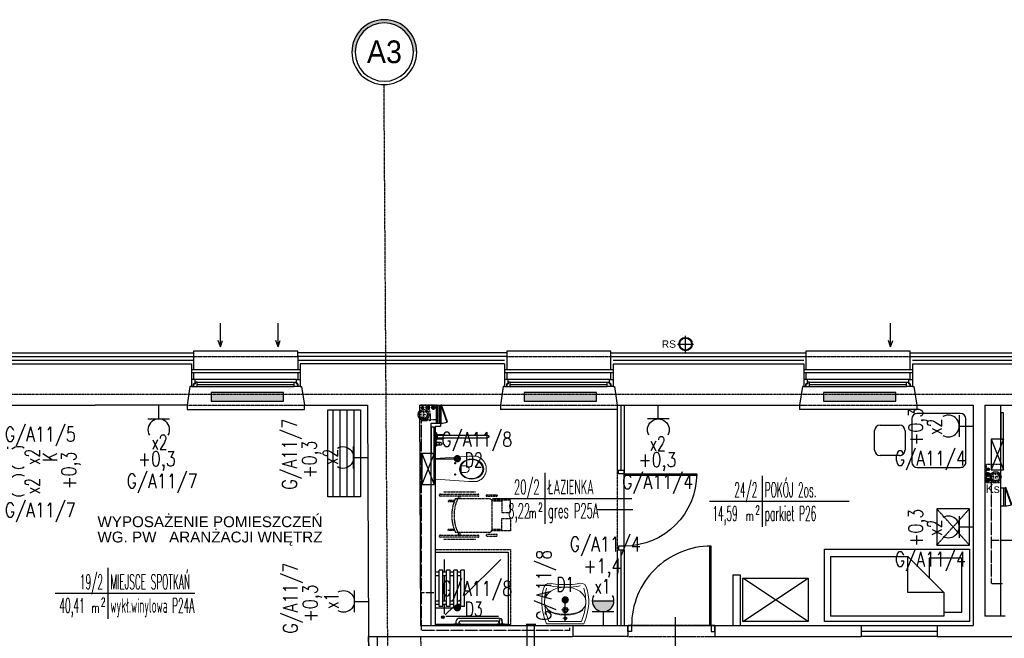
# Model space of a CAD drawing. Header units: inches. Extents: x -145354 to -97635, y 38777 to 78670.
# Tile 150 of 231: x -142160 to -140799, y 61339 to 62194. Entities that reach past the tile are written whole.
import ezdxf
from ezdxf.enums import TextEntityAlignment as Align

# ---------------------------------------------------------------- set-up
doc = ezdxf.new("R2010")
doc.units = ezdxf.units.IN
doc.header["$MEASUREMENT"] = 0
for name, pattern in [('00-inst$0$DASHDOT', [1, 0.5, -0.25, 0, -0.25]), ('CENTER', [2, 1.25, -0.25, 0.25, -0.25]), ('DASHDOT', [1, 0.5, -0.25, 0, -0.25]), ('DASHED', [0.75, 0.5, -0.25]), ('DASHED2', [0.375, 0.25, -0.125])]:
    doc.linetypes.add(name, pattern=pattern)
doc.layers.get('0').update_dxf_attribs({"color": 101})
for name, color, linetype in [('Drz---drzwi', 5, 'Continuous'), ('E-OPIS_POM', 6, 'Continuous'), ('E35', 6, 'Continuous'), ('E50', 3, 'Continuous'), ('Fas-balustrada-widok', 64, 'Continuous'), ('Ins-kan', 54, 'Continuous'), ('Ins-kan-opis', 54, 'Continuous'), ('Ins-went', 141, 'Continuous'), ('Ins-went-opis', 141, 'Continuous'), ('Ins-wod', 152, 'Continuous'), ('Ins-wod-opis', 155, 'Continuous'), ('Mw-wc-rury', 160, 'DASHDOT'), ('Okn---okna', 5, 'Continuous'), ('Os-osie glowne', 8, 'CENTER'), ('Os-osie-opis', 8, 'Continuous'), ('piony_K_nr', 240, 'Continuous'), ('Sc-cegla pelna', 32, 'Continuous'), ('Sc-gazobeton', 45, 'Continuous'), ('Sc-gk', 120, 'Continuous'), ('Sc-gk-hatch', 8, 'Continuous'), ('Sc-izolacja term-obrys', 132, 'Continuous'), ('Sc-izolacja term-styropian', 151, 'STYROPIAN-KA'), ('Sc-nad', 5, 'DASHED2'), ('Sc-nadproza kon', 5, 'DASHED2'), ('stelaż_wc', 64, 'Continuous'), ('W-idok', 9, 'Continuous'), ('W-otwor-strop', 126, 'Continuous'), ('Wyp-grzejniki', 56, 'Continuous'), ('Wyp-meble', 155, 'Continuous'), ('Wyp-sanitar', 131, 'Continuous'), ('Wyp-szafy', 9, 'Continuous')]:
    doc.layers.add(name, color=color, linetype=linetype)
doc.styles.add('dwg_opis duży', font='ARIAL.TTF', dxfattribs={"width": 0.9})
doc.styles.add('KA wymiar', font='romans.shx', dxfattribs={"width": 0.6})
doc.styles.add('ROMANS', font='romans', dxfattribs={"width": 0.85})
doc.styles.add('TYTUL2', font='ARIAL.TTF')
doc.linetypes.add('BATTING', pattern='A,0.0001,-0.1,[134,ltypeshp.shx,S=0.1,R=0,X=-0.1,Y=0],-0.2,[134,ltypeshp.shx,S=0.1,R=180,X=0.1,Y=0],-0.1', length=0.4001)
doc.linetypes.add('STYROPIAN-KA', pattern='A,0.0001,-0.1,[135,ltypeshp.shx,S=0.1,R=0,X=-0.1,Y=0],0,[135,ltypeshp.shx,S=0.1,R=180,X=0.1,Y=0],-0.1', length=0.2001)

# ---------------------------------------------------------------- blocks, each defined once
blk = doc.blocks.new('pow')
for p, q in [((0, 0.523), (0, -0.523)), ((-1.075, 0), (1.78, 0))]:
    blk.add_line(p, q)
at = {"style": 'KA wymiar', "width": 0.6}
for s, height, p in [('2', 0.18, (-0.139, -0.27)), ('m', 0.21, (-0.333, -0.401))]:
    blk.add_text(s, height=height, dxfattribs=at).set_placement(p)
at = {"style": 'KA wymiar'}
for tag, width, p in [('01', 0.7, (-0.131, 0.084)), ('000.00', 0.6, (-0.364, -0.401))]:
    blk.add_attdef(tag, text='', height=0.3, dxfattribs=dict(at, width=width)).set_placement(p, align=Align.RIGHT)
blk.add_attdef('POMIESZCZENIE', (0.071, 0.084), '', height=0.3, dxfattribs=at)
at = {"style": 'KA wymiar', "width": 0.8}
blk.add_attdef('POSADZKA', (0.071, -0.401), '', height=0.3, dxfattribs=at)
blk = doc.blocks.new('g2')
at = {"layer": 'E35'}
blk.add_line((15, 19.3), (-15, 19.3), dxfattribs=at)
blk.add_arc((0, 34.3), 15, 150, 30, dxfattribs=at)
at = {"layer": 'E50'}
blk.add_line((0, 19.3), (0, 0), dxfattribs=at)
blk = doc.blocks.new('G1')
at = {"layer": 'E35'}
blk.add_hatch(color=256, dxfattribs=at).paths.add_polyline_path([(10, 22.85), (-10, 22.85, 1)])
for p, q in [((-10, 22.85), (10, 22.85)), ((10, 12.85), (-10, 12.85))]:
    blk.add_line(p, q, dxfattribs=at)
blk.add_arc((0, 22.85), 10, 150, 30, dxfattribs=at)
at = {"layer": 'E50'}
blk.add_line((0, 12.85), (0, 0), dxfattribs=at)
blk = doc.blocks.new('loz033')
blk.add_lwpolyline([(0, 200), (100, 200), (100, 0), (0, 0)], close=True)
for points in [[(87, 164.8), (87, 189.4), (12.4, 189.4), (12.4, 144.4), (39.4, 144.4)], [(9.8, 114.8), (59.8, 164.8)], [(59.8, 164.8), (59.8, 114.8), (9.8, 114.8)], [(59.8, 164.8), (92.6, 164.8), (92.6, 8.3)], [(9.8, 8.3), (9.8, 114.8)], [(9.8, 8.3), (92.6, 8.3)]]:
    blk.add_lwpolyline(points)
blk = doc.blocks.new('_0630_stolik_wyposazenie')
for p, q in [((-74.7, 29.9), (-74.7, -29.9)), ((-7.5, 37.3), (-67.2, 37.3)), ((0, -29.9), (0, 29.9)), ((-118.5, 21), (-91.5, 21)), ((-126, -13.5), (-126, 13.5)), ((-84, 13.5), (-84, -13.5)), ((-91.5, -21), (-118.5, -21)), ((-67.2, -37.3), (-7.5, -37.3))]:
    blk.add_line(p, q)
for centre, start, end in [((-67.2, 29.9), 90, 180), ((-7.5, 29.9), 0, 90), ((-118.5, 13.5), 90, 180), ((-91.5, 13.5), 0, 90), ((-118.5, -13.5), 180, 270), ((-91.5, -13.5), 270, 0), ((-67.2, -29.9), 180, 270), ((-7.5, -29.9), 270, 0)]:
    blk.add_arc(centre, 7.47, start, end)
blk = doc.blocks.new('_szafka_nocna')
blk.add_lwpolyline([(-25, 0), (25, 0), (25, -45), (-25, -45)], close=True)
at = {"linetype": 'DASHED2'}
for points in [[(25, 0), (-25, -45)], [(-25, 0), (25, -45)]]:
    blk.add_lwpolyline(points, dxfattribs=at)
blk = doc.blocks.new('regal 45x120')
at = {"layer": 'Wyp-meble'}
for p, q in [((120, 38.1), (0, 38.1)), ((120, 28.575), (0, 28.575)), ((120, 19.05), (0, 19.05)), ((120, 9.525), (0, 9.525))]:
    blk.add_line(p, q, dxfattribs=at)
blk.add_lwpolyline([(0, 45), (120, 45), (120, 0), (0, 0)], close=True, dxfattribs=at)
blk = doc.blocks.new('_0630_DRZWI_100')
at = {"ltscale": 25}
for p, q in [((-4, -5), (-4, 0)), ((-4, 0), (-4, -5)), ((4, 0), (-4, 0)), ((4, -5), (4, 0)), ((4, -5), (4, 0)), ((-4, -105), (-4, -5)), ((-4, -5), (4, -5)), ((-15.7, -55), (32.9, -55)), ((-4, -105), (4, -105)), ((-4, -110), (-4, -105)), ((4, -105), (4, -110)), ((4, -105), (4, -110)), ((4, -110), (-4, -110))]:
    blk.add_line(p, q, dxfattribs=at)
at = {"ltscale": 7}
for p, q in [((-4, -5), (-104, -5)), ((-4, -6.8), (-104, -6.8))]:
    blk.add_line(p, q, dxfattribs=at)
blk.add_arc((-4, -5), 100, 180, 270)
blk = doc.blocks.new('_0630_BRODZIK_NIEPELNOSPRAWNI')
for p, q in [((27.5, -5), (27.5, 0)), ((32.5, -5), (32.5, 0)), ((25, -25), (13.3, -13.3)), ((27.5, -11.6), (14.6, -11.6)), ((25, -10), (25, -5)), ((25, -5), (75, -5)), ((25, -10), (75, -10)), ((27.5, -15), (27.5, -10)), ((32.5, -15), (32.5, -10)), ((67.5, -11.6), (32.5, -11.6)), ((67.5, -5), (67.5, 0)), ((67.5, -15), (67.5, -10)), ((72.5, -5), (72.5, 0)), ((72.5, -15), (72.5, -10)), ((90, -11.6), (72.5, -11.6)), ((75, -10), (75, -5)), ((1, -25), (0, -25)), ((1, -25), (1, -35)), ((11.2, -86.7), (11.2, -14.3)), ((25, -20), (25, -15)), ((25, -15), (75, -15)), ((25, -20), (75, -20)), ((25, -30), (25, -25)), ((25, -25), (75, -25)), ((27.5, -25), (27.5, -20)), ((32.5, -25), (32.5, -20)), ((67.5, -25), (67.5, -20)), ((72.5, -25), (72.5, -20)), ((75, -20), (75, -15)), ((75, -30), (75, -25)), ((1, -35), (0, -35)), ((3.8, -28.1), (1, -28.1)), ((1.5, -31.9), (1, -31.9)), ((5, -35.4), (5, -84.6)), ((8.8, -33.1), (8.8, -86.9)), ((25, -30), (75, -30)), ((25, -40), (25, -35)), ((25, -35), (75, -35)), ((25, -40), (75, -40)), ((27.5, -35), (27.5, -30)), ((32.5, -35), (32.5, -30)), ((32.5, -35), (32.5, -30)), ((32.5, -32.5), (32.5, -32.5)), ((35, -35), (32.5, -32.5)), ((90, -90), (40, -40)), ((67.5, -35), (67.5, -30)), ((72.5, -35), (72.5, -30)), ((75, -40), (75, -35)), ((1, -85), (0, -85)), ((1, -85), (1, -95)), ((1, -88.1), (6.9, -88.1)), ((1.5, -88.1), (1, -88.1)), ((1, -91.9), (6.9, -91.9)), ((3.8, -91.9), (1, -91.9))]:
    blk.add_line(p, q)
blk.add_lwpolyline([(0, 0), (100, 0), (100, -100), (0, -100)], close=True)
at = {"linetype": 'DASHED', "ltscale": 0.5}
blk.add_lwpolyline([(103.5, 0), (103.5, -103.5), (0, -103.5)], dxfattribs=at)
for points in [[(100, 0), (103.5, 0)], [(1, -95), (0, -95)], [(0, -100), (0, -103.5)]]:
    blk.add_lwpolyline(points)
at = {"const_width": 0.35}
blk.add_lwpolyline([(6.9, -88.1, 1), (6.9, -91.9, 1)], format="xyb", close=True, dxfattribs=at)
for radius in [1.9, 0.901]:
    blk.add_circle((10, -10), radius)
for centre, radius, start, end in [((1.5, -35.4), 3.5, 0, 90), ((3.8, -33.1), 5, 0, 90), ((1.5, -84.6), 3.5, 270, 0), ((3.8, -86.9), 5, 270, 0)]:
    blk.add_arc(centre, radius, start, end)
blk = doc.blocks.new('_0630_WC_NIEPEŁNOSPRAWNY')
at = {"lineweight": 0}
for p, q in [((-14.3, 0), (-17.5, -45.7)), ((-14.3, 0), (14.3, 0)), ((14.3, 0), (17.2, -45.7)), ((-8, -27), (-9.4, -27)), ((-8, -27), (-8, -25.5)), ((-8, -27), (-6.5, -27)), ((-8, -27), (-8, -28.4)), ((7.5, -27), (6.1, -27)), ((7.5, -27), (7.5, -25.5)), ((7.5, -27), (9, -27)), ((7.5, -27), (7.5, -28.4)), ((-4.4, -36.5), (-4.4, -41.8)), ((-3.5, -35.2), (4, -35.2)), ((4.9, -36.5), (4.9, -41.8)), ((-17.5, -45.7), (-17.8, -50.1)), ((-17.8, -50.1), (-17.8, -54.7)), ((17.2, -45.7), (17.5, -50.1)), ((17.5, -50.1), (17.5, -54.7)), ((-17.8, -54.7), (-17.5, -56.1)), ((-17.5, -56.1), (-17.1, -57.5)), ((-17.1, -57.5), (-16.6, -58.9)), ((-16.6, -58.9), (-16, -60.3)), ((-16, -60.3), (-15.2, -61.6)), ((-15.2, -61.6), (-14.4, -62.8)), ((-14.4, -62.8), (-13.4, -64)), ((-13.4, -64), (-11.8, -65.6)), ((-11.8, -65.6), (-10, -66.9)), ((-10, -66.9), (-8.7, -67.7)), ((-8.7, -67.7), (-6.5, -68.8)), ((8.7, -67.7), (6.5, -68.8)), ((10, -66.9), (8.7, -67.7)), ((11.8, -65.6), (10, -66.9)), ((13.4, -64), (11.8, -65.6)), ((14.4, -62.8), (13.4, -64)), ((15.2, -61.6), (14.4, -62.8)), ((16, -60.3), (15.2, -61.6)), ((16.6, -58.9), (16, -60.3)), ((17.1, -57.5), (16.6, -58.9)), ((17.5, -56.1), (17.1, -57.5)), ((17.5, -54.7), (17.5, -56.1)), ((-6.5, -68.8), (-5.1, -69.2)), ((-5.1, -69.2), (-3, -69.7)), ((-3, -69.7), (-1.5, -69.9)), ((-1.5, -69.9), (0, -70)), ((1.5, -69.9), (0, -70)), ((3, -69.7), (1.5, -69.9)), ((5.1, -69.2), (3, -69.7)), ((6.5, -68.8), (5.1, -69.2))]:
    blk.add_line(p, q, dxfattribs=at)
for centre, radius, start, end in [((-3.2, -36.4), 1.2, 102.2339, 185.8899), ((3.7, -36.4), 1.2, 354.1101, 77.7661), ((0.3, -41.5), 4.7, 182.8022, 357.1978)]:
    blk.add_arc(centre, radius, start, end, dxfattribs=at)
for centre in [(-8, -27), (7.5, -27)]:
    blk.add_ellipse(centre, major_axis=(0.599, 0.599), ratio=1, start_param=5.497787, end_param=11.780972, dxfattribs=at)
for centre, major_axis, ratio in [((0.1, -49.8), (0, -16.8), 0.823529), ((0.1, -49.5), (0, -15.5), 0.845174)]:
    blk.add_ellipse(centre, major_axis=major_axis, ratio=ratio, dxfattribs=at)
blk = doc.blocks.new('_0630_UMYWALKA_NIEPEŁNOSPRAWNY')
at = {"lineweight": 0}
for points in [[(0, -54), (4.6, -54), (9.4, -54.3), (13.6, -54.7), (16.5, -55.3), (20.4, -56), (24, -55.6), (26.9, -54), (28.9, -51.1), (30.7, -45.5), (31.9, -39.7), (32.5, -33.6), (32.4, -27.4), (31.7, -20.9), (30.3, -14.2), (28.4, -7.2), (25.8, 0), (0, 0), (-25.8, 0), (-28.4, -7.2), (-30.3, -14.2), (-31.7, -20.9), (-32.4, -27.4), (-32.5, -33.6), (-31.9, -39.7), (-30.7, -45.5), (-28.9, -51.1), (-26.9, -54), (-24, -55.6), (-20.4, -56), (-16.5, -55.3), (-13.6, -54.7), (-9.4, -54.3), (-4.6, -54), (0, -54)], [(0, -5.7), (0.7, -5.9), (1.2, -6.2), (1.6, -6.8), (1.8, -7.5), (1.6, -8.2), (1.2, -8.7), (0.7, -9.1), (0, -9.2), (-0.7, -9.1), (-1.2, -8.7), (-1.6, -8.2), (-1.8, -7.5), (-1.6, -6.8), (-1.2, -6.2), (-0.7, -5.9), (0, -5.7)], [(0, -15.3), (1.5, -15.6), (2.7, -16.4), (3.5, -17.6), (3.8, -19), (3.5, -20.5), (2.7, -21.7), (1.5, -22.5), (0, -22.8), (-1.5, -22.5), (-2.7, -21.7), (-3.5, -20.5), (-3.8, -19), (-3.5, -17.6), (-2.7, -16.4), (-1.5, -15.6), (0, -15.3)], [(0, -16.7), (0.9, -16.9), (1.6, -17.4), (2.1, -18.1), (2.3, -19), (2.1, -19.9), (1.6, -20.6), (0.9, -21.1), (0, -21.3), (-0.9, -21.1), (-1.6, -20.6), (-2.1, -19.9), (-2.3, -19), (-2.1, -18.1), (-1.6, -17.4), (-0.9, -16.9), (0, -16.7)]]:
    blk.add_lwpolyline(points, close=True, dxfattribs=at)
for points in [[(25.7, -49.3), (28.1, -39), (28.5, -27.7), (26.6, -15.6), (22.5, -2.8), (0, -2.8), (-22.5, -2.8), (-26.6, -15.6), (-28.5, -27.7), (-28.1, -39), (-25.7, -49.3)], [(-28.4, -30.1), (-27.9, -25.8), (-26.2, -22.2), (-23.5, -19.3), (-20, -16.9), (-15.8, -15.2), (-10.9, -14), (-5.6, -13.3), (0.1, -13), (5.7, -13.3), (11.1, -14), (15.9, -15.2), (20.1, -16.9), (23.6, -19.3), (26.3, -22.2), (28, -25.8), (28.6, -30.1)], [(-24.3, -18.7), (-19.8, -15.7), (-14, -13.6), (-7.3, -12.4), (0.1, -12), (7.4, -12.4), (14.1, -13.6), (19.9, -15.7), (24.4, -18.7)], [(-3.3, -7.5), (3.3, -7.5)], [(0, -10.7), (0, -4.2)], [(5.3, -19), (-5.3, -19)], [(0, -24.3), (0, -13.8)], [(-28.4, -30.1), (-27.9, -34.4), (-26.2, -38.3), (-23.5, -41.8), (-20, -44.8), (-15.8, -47.2), (-11, -49), (-5.7, -50.2), (0, -50.6), (5.7, -50.2), (11, -49), (15.8, -47.2), (20.1, -44.8), (23.6, -41.8), (26.3, -38.3), (28, -34.4), (28.6, -30.1)], [(20.6, -52.5), (15.9, -51.6), (10.9, -51.1), (5.5, -50.7), (0, -50.5), (-5.5, -50.7), (-10.8, -51.1), (-15.9, -51.6), (-20.6, -52.5)]]:
    blk.add_lwpolyline(points, dxfattribs=at)
at = {"lineweight": 0, "const_width": 0.282}
for points in [[(-0.1, -20.4), (-0.1, -20.4)], [(-0.1, -21.4), (-0.1, -21.4)]]:
    blk.add_lwpolyline(points, dxfattribs=at)
blk = doc.blocks.new('_DRZWI120')
at = {"ltscale": 25}
for p, q in [((48442.6, 20177.7), (48442.6, 20182.7)), ((48442.6, 20177.7), (48442.6, 20182.7)), ((48442.6, 20182.7), (48450.6, 20182.7)), ((48450.6, 20177.7), (48442.6, 20177.7)), ((48450.6, 20182.7), (48450.6, 20177.7)), ((48450.6, 20177.7), (48450.6, 20067.7)), ((48462.3, 20117.7), (48413.7, 20117.7)), ((48442.6, 20067.7), (48442.6, 20062.7)), ((48442.6, 20067.7), (48442.6, 20062.7)), ((48450.6, 20067.7), (48442.6, 20067.7)), ((48450.6, 20067.7), (48450.6, 20062.7)), ((48450.6, 20062.7), (48450.6, 20067.7)), ((48442.6, 20062.7), (48450.6, 20062.7))]:
    blk.add_line(p, q, dxfattribs=at)
at = {"ltscale": 7}
for p, q in [((48450.6, 20069.5), (48560.5, 20069.5)), ((48450.6, 20067.7), (48560.6, 20067.7))]:
    blk.add_line(p, q, dxfattribs=at)
at = {"ltscale": 25}
blk.add_arc((48450.6, 20067.7), 110, 360, 90, dxfattribs=at)
blk = doc.blocks.new('_hkdfjhkgjhgkj')
at = {"linetype": 'DASHED2'}
for p, q in [((-45.4, 92.5), (-45.4, 47.8)), ((-33.3, 77.1), (-33.3, 86.1)), ((-33.3, 86.1), (-31.7, 86.1)), ((-31.7, 86.1), (-31.7, 77.7)), ((6.6, 86.1), (6.6, 77.7)), ((8.2, 86.1), (6.6, 86.1)), ((8.2, 77.1), (8.2, 86.1)), ((20.3, 92.5), (20.3, 47.8)), ((-35.9, 72), (-39.6, 72)), ((-35.9, 69.8), (-39.6, 69.8)), ((-35.9, 29.3), (-35.9, 76)), ((10.7, 76), (10.7, 29.3)), ((14, 72), (10.7, 72)), ((14, 69.8), (10.7, 69.8)), ((-33.7, 12), (-33.7, 25.8)), ((-32.1, 12), (-32.1, 25.8)), ((6.8, 25.4), (-32, 25.4)), ((7, 12), (7, 25.8)), ((8.5, 12), (8.5, 25.8))]:
    blk.add_line(p, q, dxfattribs=at)
for points in [[(-40.7, 43.4), (-41.5, 43.4, -0.414214), (-42.7, 44.5), (-42.7, 96.7, -0.414214), (-41.5, 97.8), (-40.7, 97.8, -0.414214), (-39.6, 96.7), (-39.6, 44.5, -0.414214)], [(16, 43.4), (15.2, 43.4, -0.414214), (14, 44.5), (14, 96.7, -0.414214), (15.2, 97.8), (16, 97.8, -0.414214), (17.1, 96.7), (17.1, 44.5, -0.414214)], [(-40.3, 18.3), (-39.6, 18.3, 0.414214), (-38.8, 19), (-38.8, 32.6, 0.414214), (-39.6, 33.4), (-40.3, 33.4, 0.414214), (-41.1, 32.6), (-41.1, 19, 0.414214)], [(15.2, 18.3), (14.5, 18.3, -0.414214), (13.7, 19), (13.7, 32.6, -0.414214), (14.5, 33.4), (15.2, 33.4, -0.414214), (16, 32.6), (16, 19, -0.414214)]]:
    blk.add_lwpolyline(points, format="xyb", close=True, dxfattribs=at)
for points in [[(-33.7, 0), (-33.7, 12), (-16.6, 12), (-16.6, 0)], [(8.5, 0), (8.5, 12), (-8.5, 12), (-8.5, 0)]]:
    blk.add_lwpolyline(points, close=True, dxfattribs=at)
for centre, radius, start, end in [((-12.6, 25), 56, 65.4425, 114.5575), ((-12.6, 21.8), 56, 65.4425, 114.5575), ((-32, 29.3), 3.89, 180, 270), ((6.8, 29.3), 3.89, 270, 0)]:
    blk.add_arc(centre, radius, start, end, dxfattribs=at)
blk = doc.blocks.new('rura_spustowa')
at = {"layer": 'Ins-wod', "linetype": 'Continuous'}
for p, q in [((-11.2, 0), (11.2, 0)), ((0, -11.2), (0, 11.2))]:
    blk.add_line(p, q, dxfattribs=at)
at = {"layer": 'Ins-wod', "linetype": 'Continuous', "ltscale": 25}
for radius in [9.25, 8.25]:
    blk.add_circle((0, 0), radius, dxfattribs=at)
blk = doc.blocks.new('ramiak_okna')
at = {"layer": 'Okn---okna'}
for p, q in [((145, 10), (5, 10)), ((8, 6), (142, 6)), ((8, 3), (142, 3)), ((8, 0), (142, 0))]:
    blk.add_line(p, q, dxfattribs=at)
for points in [[(5, 10), (0, 10), (0, 0), (3, 0), (3, 4), (5, 4)], [(8, 6), (5, 6), (5, 4), (3, 4), (3, 0), (5, 0), (8, 0)], [(142, 6), (145, 6), (145, 4), (147, 4), (147, 0), (145, 0), (142, 0)], [(145, 10), (150, 10), (150, 0), (147, 0), (147, 4), (145, 4)]]:
    blk.add_lwpolyline(points, close=True, dxfattribs=at)
blk = doc.blocks.new('_gslkflhklgj')
at = {"linetype": '00-inst$0$DASHDOT', "ltscale": 5}
for p, q in [((7.5, 0), (-7.5, 0)), ((0, -7.5), (0, 7.5))]:
    blk.add_line(p, q, dxfattribs=at)
for radius in [7.5, 5.5]:
    blk.add_circle((0, 0), radius)
blk = doc.blocks.new('_0630_BARIERKA_NIEPEŁNOSPRAWNY')
for p, q in [((0, 13.3), (0, 6.7)), ((1, 13.3), (0, 13.3)), ((1, 6.7), (0, 6.7)), ((0, -5), (0, 5)), ((1, 6.7), (1, 13.3)), ((1, 8.1), (1, 11.9)), ((6.9, 11.9), (1, 11.9)), ((6.9, 8.1), (1, 8.1)), ((1, -5), (1, 5)), ((1, 2.9), (11, 2.9)), ((1, 1.9), (71.6, 1.9)), ((1, 0.6), (1, -0.4)), ((2.7, 1.9), (2.7, -1.9)), ((11, 1.9), (11, 2.9)), ((1, -1.9), (71.6, -1.9)), ((1, -1.9), (11, -1.9)), ((1, -2.9), (11, -2.9)), ((11, -1.9), (11, -2.9))]:
    blk.add_line(p, q)
for points in [[(1, 5), (0, 5)], [(1, -5), (0, -5)]]:
    blk.add_lwpolyline(points)
for centre, start, end in [((6.9, 10), 90, 270), ((6.9, 10), 90, 270), ((6.9, 10), 270, 90), ((71.6, 0), 270, 90)]:
    blk.add_arc(centre, 1.9, start, end)
blk = doc.blocks.new('0630_STRZAŁKA')
at = {"ltscale": 0.5}
for points in [[(0, 0), (-3, -8.6)], [(0, 0), (0, -32.4)], [(0, 0), (3, -8.6)]]:
    blk.add_lwpolyline(points, dxfattribs=at)
blk = doc.blocks.new('grzejnik_100')
at = {"layer": 'Wyp-grzejniki'}
h = blk.add_hatch(dxfattribs=at)
h.set_pattern_fill('DOTS', color=256, scale=0.5, style=0)
h.set_pattern_definition([(0, (-77492.90915, 37823.9399), (0.396875, 0.79375), [0, -0.79375])])
h.paths.add_polyline_path([(0, -100), (12, -100), (12, 0), (0, 0)])
blk.add_lwpolyline([(12, 0), (0, 0), (0, -100), (12, -100)], close=True, dxfattribs=at)
blk = doc.blocks.new('_opis_osi_liczbowy')
blk.add_hatch(color=256).paths.add_polyline_path([(32, 32), (32, 28.8, -1), (32, -28.8), (32, -32, 1)])
for radius in [32, 28.8]:
    blk.add_circle((32, 0), radius)
at = {"style": 'dwg_opis duży', "width": 0.9}
blk.add_attdef('AXNAMEH', text='', height=22.4, rotation=90, dxfattribs=at).set_placement((32, 0), align=Align.MIDDLE_CENTER)
blk = doc.blocks.new('pion_woda')
at = {"layer": 'Ins-wod'}
for p, q in [((3, 0), (-3, 0)), ((0, 3), (0, -3))]:
    blk.add_line(p, q, dxfattribs=at)
for radius in [2.55, 2]:
    blk.add_circle((0, 0), radius, dxfattribs=at)
blk = doc.blocks.new('pion_mały')
at = {"layer": 'Ins-wod'}
for p, q in [((0, 2.1), (0, -2.1)), ((2.1, 0), (-2.1, 0))]:
    blk.add_line(p, q, dxfattribs=at)
for radius in [1.79, 1.4]:
    blk.add_circle((0, 0), radius, dxfattribs=at)
blk = doc.blocks.new('WW_piony')
for name, p in [('pion_mały', (0, 0)), ('pion_woda', (7.2, 0.1)), ('pion_woda', (14.9, 0.1))]:
    blk.add_blockref(name, p)
blk = doc.blocks.new('rewizja')
at = {"layer": 'Wyp-meble'}
for p, q in [((-25, 6), (-25, 0)), ((-25, 6), (0, 6)), ((-25, 4), (-25, 2)), ((0, 2), (-25, 2)), ((0, 6), (0, 0)), ((0, 0), (-25, 0))]:
    blk.add_line(p, q, dxfattribs=at)
blk.add_lwpolyline([(-23.2, -9.5), (0.3, -0.9), (0, 0), (-23.5, -8.6)], close=True, dxfattribs=at)
blk.add_arc((0, 0), 25, 180, 202.2924, dxfattribs=at)

msp = doc.modelspace()

# ---------------------------------------------------------------- linework, layer by layer
at = {"color": 3, "linetype": 'Continuous', "lineweight": -2}
msp.add_line((-141458.42, 61356.57), (-141448.42, 61356.57), dxfattribs=at)
at = {"layer": 'E35'}
for p, q in [((-141585.06, 61587.38), (-141555.06, 61587.38)), ((-141406.03, 61362.08), (-141406.03, 61392.08)), ((-141585.06, 61381.15), (-141555.06, 61381.15))]:
    msp.add_line(p, q, dxfattribs=at)
at = {"layer": 'E35', "const_width": 5}
for points in [[(-141555.06, 61589.88, -1), (-141555.06, 61584.88, -1)], [(-141406.03, 61394.58, 1), (-141406.03, 61389.58, 1)], [(-141555.06, 61383.65, -1), (-141555.06, 61378.65, -1)]]:
    msp.add_lwpolyline(points, format="xyb", close=True, dxfattribs=at)
at = {"layer": 'Fas-balustrada-widok'}
for p, q in [((-141922.4, 61710.55), (-141772.4, 61710.55)), ((-141922.4, 61706.55), (-141772.4, 61706.55)), ((-141489.9, 61710.55), (-141339.9, 61710.54)), ((-141489.9, 61706.55), (-141339.9, 61706.54)), ((-141076.4, 61710.54), (-140926.4, 61710.54)), ((-141076.4, 61706.54), (-140926.4, 61706.54))]:
    msp.add_line(p, q, dxfattribs=at)
at = {"layer": 'Ins-went'}
for p, q in [((-141460.17, 61358.57), (-141446.67, 61358.57)), ((-141458.42, 61356.57), (-141458.42, 61358.57)), ((-141458.42, 61236.87), (-141458.42, 61356.57)), ((-141448.42, 61356.57), (-141458.42, 61356.57)), ((-141448.42, 61356.57), (-141448.42, 61358.57)), ((-141448.42, 61236.87), (-141448.42, 61356.57))]:
    msp.add_line(p, q, dxfattribs=at)
at = {"layer": 'Mw-wc-rury', "ltscale": 0.8}
for p, q in [((-141595.97, 61658.03), (-141592.47, 61651.84)), ((-141592.47, 61651.84), (-141592.47, 61639.77)), ((-141592.47, 61639.77), (-141605.24, 61639.77)), ((-141605.24, 61639.77), (-141605.24, 61350.23)), ((-140819.72, 61565.52), (-140817.51, 61565.52)), ((-140817.51, 61565.52), (-140817.51, 61414.68)), ((-140588.53, 61474.13), (-140816.51, 61474.13)), ((-140816.51, 61414.68), (-140801.32, 61414.68)), ((-141587.61, 61401.81), (-141605.24, 61401.81)), ((-141605.24, 61350.23), (-141399.58, 61350.23)), ((-141399.58, 61350.23), (-141399.58, 61353.52))]:
    msp.add_line(p, q, dxfattribs=at)
at = {"layer": 'Os-osie glowne'}
msp.add_line((-141628.55, 57943.12), (-141656.35, 62104.61), dxfattribs=at)
msp.add_lwpolyline([(-143199.4, 61676.54), (-138010.88, 61676.54)], dxfattribs=at)
at = {"layer": 'Sc-cegla pelna'}
for p, q in [((-142195.87, 61661.55), (-142055.4, 61661.55)), ((-141607.53, 61661.55), (-141495.4, 61661.55)), ((-141334.4, 61661.55), (-141220.4, 61661.55)), ((-141220.4, 61661.55), (-141082.4, 61661.54)), ((-140920.4, 61661.54), (-140842.4, 61661.54)), ((-140826.44, 61661.54), (-140671.44, 61661.54)), ((-140798.44, 61369.54), (-140826.44, 61369.54)), ((-141199.4, 61356.55), (-140997.4, 61356.55)), ((-141199.4, 61356.55), (-141199.4, 61341.55)), ((-140892.4, 61356.54), (-140842.4, 61356.54)), ((-141677.62, 61341.55), (-141395.4, 61341.55)), ((-141199.4, 61341.55), (-140997.4, 61341.54)), ((-140892.4, 61341.54), (-140585.44, 61341.54))]:
    msp.add_line(p, q, dxfattribs=at)
for points in [[(-142361.79, 61718.55), (-141922.4, 61718.55), (-141922.4, 61687.03), (-141924.4, 61687.03), (-141928.4, 61661.55), (-142055.4, 61661.55)], [(-141489.9, 61718.54), (-141772.4, 61718.55), (-141772.4, 61687.03), (-141770.4, 61687.03), (-141766.4, 61661.55), (-141679.35, 61661.55)], [(-141489.9, 61718.55), (-141489.9, 61687.03), (-141491.9, 61687.03), (-141495.4, 61661.55)], [(-141339.9, 61718.54), (-141339.9, 61687.03), (-141337.9, 61687.03), (-141334.4, 61661.55)], [(-141339.9, 61718.54), (-141076.4, 61718.54)], [(-141076.4, 61718.54), (-141076.4, 61687.03), (-141078.4, 61687.03), (-141082.4, 61661.54)], [(-140926.4, 61718.54), (-140926.4, 61687.03), (-140924.4, 61687.03), (-140920.4, 61661.54)], [(-140926.4, 61718.54), (-140666.44, 61718.54)], [(-141679.35, 61661.55), (-141677.62, 61341.55)], [(-141679.35, 61661.55), (-141677.61, 61341.55)], [(-141607.53, 61661.55), (-141605.85, 61356.55), (-141395.4, 61356.55)], [(-140842.4, 61661.54), (-140842.4, 61356.54)], [(-140826.44, 61661.54), (-140826.44, 61369.54)], [(-141395.4, 61356.55), (-141395.4, 61341.55)], [(-140997.4, 61356.54), (-140997.4, 61341.54)], [(-140892.4, 61356.54), (-140892.4, 61341.54)]]:
    msp.add_lwpolyline(points, dxfattribs=at)
at = {"layer": 'Sc-gazobeton'}
for p, q in [((-141319.4, 61356.55), (-141319.4, 61341.55)), ((-141677.54, 61326.54), (-141677.62, 61341.55)), ((-141665.52, 61326.54), (-141665.52, 61341.55))]:
    msp.add_line(p, q, dxfattribs=at)
for points in [[(-141395.4, 61356.55), (-141319.4, 61356.55)], [(-141319.4, 61341.55), (-141395.4, 61341.55)]]:
    msp.add_lwpolyline(points, dxfattribs=at)
at = {"layer": 'Sc-gk'}
for p, q in [((-141582.53, 61661.55), (-141582.53, 61636.55)), ((-141578.35, 61661.55), (-141578.35, 61632.36)), ((-141334.4, 61661.55), (-141334.4, 61571.55)), ((-141324.4, 61661.55), (-141324.4, 61571.55)), ((-140804.44, 61369.54), (-140804.44, 61661.54)), ((-141591.06, 61356.55), (-141591.06, 61636.55)), ((-141591.06, 61636.55), (-141582.53, 61636.55)), ((-141585.06, 61356.55), (-141585.06, 61632.36)), ((-141585.06, 61632.36), (-141578.35, 61632.36)), ((-141334.4, 61571.55), (-141324.4, 61571.55)), ((-141334.4, 61461.55), (-141324.4, 61461.55)), ((-141334.4, 61461.55), (-141334.4, 61356.55)), ((-141324.4, 61461.55), (-141324.4, 61356.55)), ((-141174.4, 61426.71), (-141174.4, 61356.55)), ((-141174.4, 61426.71), (-141164.4, 61426.71)), ((-141164.4, 61426.71), (-141164.4, 61356.55))]:
    msp.add_line(p, q, dxfattribs=at)
for points in [[(-140997.4, 61356.54), (-140892.4, 61356.54)], [(-140892.4, 61341.54), (-140997.4, 61341.54)]]:
    msp.add_lwpolyline(points, dxfattribs=at)
at = {"layer": 'Sc-gk-hatch', "linetype": 'BATTING', "ltscale": 0.22}
for p, q in [((-141329.4, 61661.55), (-141329.4, 61571.55)), ((-141329.4, 61461.55), (-141329.4, 61356.55))]:
    msp.add_line(p, q, dxfattribs=at)
at = {"layer": 'Sc-gk-hatch', "linetype": 'BATTING', "ltscale": 0.35}
msp.add_lwpolyline([(-140997.4, 61349.04), (-140892.4, 61349.04)], dxfattribs=at)
at = {"layer": 'Sc-izolacja term-obrys'}
for p, q in [((-142364.79, 61728.55), (-141919.4, 61728.55)), ((-141919.4, 61728.55), (-141919.4, 61710.55)), ((-141486.9, 61728.54), (-141775.4, 61728.55)), ((-141775.4, 61728.55), (-141775.4, 61710.55)), ((-141486.9, 61728.54), (-141486.9, 61710.55)), ((-141919.4, 61706.55), (-141919.4, 61697.03)), ((-141775.4, 61706.55), (-141775.4, 61697.03)), ((-141486.9, 61706.55), (-141486.9, 61697.03))]:
    msp.add_line(p, q, dxfattribs=at)
for points in [[(-141342.9, 61710.54), (-141342.9, 61728.54), (-141073.4, 61728.54), (-141073.4, 61710.54)], [(-140929.4, 61710.54), (-140929.4, 61728.54), (-140663.44, 61728.54), (-140663.44, 61710.54)], [(-141342.9, 61697.03), (-141342.9, 61706.54)], [(-141073.4, 61706.54), (-141073.4, 61697.03)], [(-140929.4, 61697.03), (-140929.4, 61706.54)]]:
    msp.add_lwpolyline(points, dxfattribs=at)
at = {"layer": 'Sc-izolacja term-styropian', "linetype": 'BATTING', "ltscale": 0.25}
msp.add_line((-142364.79, 61723.55), (-141919.4, 61723.55), dxfattribs=at)
for points in [[(-141775.4, 61723.55), (-141489.9, 61723.55)], [(-141339.9, 61723.54), (-141076.4, 61723.54)], [(-140926.4, 61723.54), (-140666.44, 61723.54)]]:
    msp.add_lwpolyline(points, dxfattribs=at)
at = {"layer": 'Sc-nad'}
msp.add_line((-141334.4, 61571.55), (-141334.4, 61461.55), dxfattribs=at)
at = {"layer": 'Sc-nad', "ltscale": 4}
for p, q in [((-141199.4, 61356.55), (-141319.4, 61356.55)), ((-141319.4, 61341.55), (-141199.4, 61341.55))]:
    msp.add_line(p, q, dxfattribs=at)
at = {"layer": 'Sc-nadproza kon', "linetype": 'DASHDOT', "ltscale": 0.5}
for p, q in [((-141919.4, 61728.55), (-141775.4, 61728.55)), ((-141486.9, 61728.54), (-141342.9, 61728.54)), ((-141073.4, 61728.54), (-140929.4, 61728.54)), ((-141928.4, 61661.55), (-141766.4, 61661.55)), ((-141495.4, 61661.55), (-141334.4, 61661.55)), ((-141082.4, 61661.54), (-140920.4, 61661.54)), ((-141677.62, 61341.55), (-141676.64, 61158.54)), ((-141605.77, 61341.55), (-141604.74, 61155.54))]:
    msp.add_line(p, q, dxfattribs=at)
at = {"layer": 'stelaż_wc', "ltscale": 5}
for p, q in [((-140800.44, 61614.3), (-140817.44, 61571.8)), ((-140817.44, 61614.3), (-140800.44, 61571.8)), ((-141587.06, 61594.37), (-141604.06, 61551.87)), ((-141604.06, 61594.37), (-141587.06, 61551.87))]:
    msp.add_line(p, q, dxfattribs=at)
for points in [[(-140800.44, 61614.3), (-140800.44, 61650.8), (-140804.44, 61650.8), (-140804.44, 61614.3)], [(-141587.06, 61594.37), (-141587.06, 61630.87), (-141591.06, 61630.87), (-141591.06, 61594.37)], [(-140800.44, 61571.8), (-140800.44, 61614.3), (-140817.44, 61614.3), (-140817.44, 61571.8)], [(-141587.06, 61551.87), (-141587.06, 61594.37), (-141604.06, 61594.37), (-141604.06, 61551.87)]]:
    msp.add_lwpolyline(points, close=True, dxfattribs=at)
at = {"layer": 'W-idok'}
for p, q in [((-142364.79, 61733.55), (-141919.4, 61733.55)), ((-141486.9, 61733.54), (-141775.4, 61733.55)), ((-141334.4, 61655.54), (-141495.4, 61655.54)), ((-140920.4, 61655.54), (-141082.4, 61655.54))]:
    msp.add_line(p, q, dxfattribs=at)
for points in [[(-141775.4, 61728.55), (-141775.4, 61736.05), (-141919.4, 61736.05)], [(-141919.4, 61736.05), (-141919.4, 61728.55)], [(-141342.9, 61728.54), (-141342.9, 61736.04), (-141486.9, 61736.04)], [(-141486.9, 61736.04), (-141486.9, 61728.54)], [(-141342.9, 61733.54), (-141073.4, 61733.54)], [(-140929.4, 61728.54), (-140929.4, 61736.04), (-141073.4, 61736.04)], [(-141073.4, 61736.04), (-141073.4, 61728.54)], [(-140929.4, 61733.54), (-140663.44, 61733.54)], [(-141928.4, 61661.55), (-141928.4, 61655.55), (-141766.4, 61655.55), (-141766.4, 61661.55)], [(-141495.4, 61661.55), (-141495.4, 61655.54)], [(-141334.4, 61661.55), (-141334.4, 61655.54)], [(-141082.4, 61661.55), (-141082.4, 61655.54)], [(-140920.4, 61661.48), (-140920.4, 61655.54)]]:
    msp.add_lwpolyline(points, dxfattribs=at)
at = {"layer": 'W-otwor-strop', "linetype": 'DASHED2', "ltscale": 0.3}
for points in [[(-141582.53, 61641.55), (-141582.53, 61661.55), (-141607.53, 61661.55), (-141607.53, 61641.55)], [(-140804.44, 61579.54), (-140824.44, 61579.54), (-140824.44, 61554.54), (-140804.44, 61554.54)], [(-140804.44, 61579.54), (-140824.44, 61579.54), (-140824.44, 61554.54), (-140804.44, 61554.54)]]:
    msp.add_lwpolyline(points, close=True, dxfattribs=at)
at = {"layer": 'Wyp-meble'}
msp.add_lwpolyline([(-141160.44, 61362.32), (-141160.44, 61422.32), (-141070.44, 61422.32), (-141070.44, 61362.32)], close=True, dxfattribs=at)
for points in [[(-141160.44, 61362.32), (-141070.44, 61422.32)], [(-141070.44, 61362.32), (-141160.44, 61422.32)]]:
    msp.add_lwpolyline(points, dxfattribs=at)

# ---------------------------------------------------------------- block references
msp.add_blockref('WW_piony', (-141603.15, 61657.91))
for name, p, rotation in [('rewizja', (-141578.03, 61661.55), 90), ('WW_piony', (-140821.84, 61572.7), 270), ('rewizja', (-140798.44, 61547.03), 90)]:
    msp.add_blockref(name, p, dxfattribs=dict(rotation=rotation))
at = {"layer": 'Drz---drzwi', "xscale": -1}
msp.add_blockref('_0630_DRZWI_100', (-141328.4, 61571.55), dxfattribs=at)
at = {"layer": 'Drz---drzwi', "rotation": 90}
msp.add_blockref('_DRZWI120', (-121136.66, 12905.99), dxfattribs=at)
at = {"layer": 'E-OPIS_POM'}
ref = msp.add_blockref('pow', (-141434.03, 61532.39), dxfattribs=dict(at, xscale=67.5, yscale=67.5, zscale=67.5))
ref.add_attrib('000.00', '8,22', dxfattribs={"layer": '0', "height": 20.25, "style": 'KA wymiar', "width": 0.498194}).set_placement((-141454.41, 61505.33), align=Align.RIGHT)
ref.add_attrib('01', '20/2', dxfattribs={"layer": '0', "height": 20.25, "style": 'KA wymiar', "width": 0.498194}).set_placement((-141441.37, 61538.09), align=Align.RIGHT)
ref.add_attrib('POMIESZCZENIE', 'ŁAZIENKA', (-141430.05, 61538.09), dxfattribs={"layer": '0', "height": 20.25, "style": 'KA wymiar', "width": 0.498194})
ref.add_attrib('POSADZKA', 'gres P25A', (-141430.05, 61505.33), dxfattribs={"layer": '0', "height": 20.25, "style": 'KA wymiar', "width": 0.498194})
ref = msp.add_blockref('pow', (-141133.96, 61528.51), dxfattribs=dict(at, xscale=67.5, yscale=67.5, zscale=67.5))
ref.add_attrib('000.00', '14,59', dxfattribs={"layer": '0', "height": 20.25, "style": 'KA wymiar', "width": 0.448374}).set_placement((-141167.75, 61501.44), align=Align.RIGHT)
ref.add_attrib('01', '24/2', dxfattribs={"layer": '0', "height": 20.25, "style": 'KA wymiar', "width": 0.448374}).set_placement((-141140.57, 61534.21), align=Align.RIGHT)
ref.add_attrib('POMIESZCZENIE', 'POKÓJ 2os.', (-141130.38, 61534.21), dxfattribs={"layer": '0', "height": 20.25, "style": 'KA wymiar', "width": 0.448374})
ref.add_attrib('POSADZKA', 'parkiet P26', (-141130.38, 61501.44), dxfattribs={"layer": '0', "height": 20.25, "style": 'KA wymiar', "width": 0.448374})
ref = msp.add_blockref('pow', (-142037.98, 61401.3), dxfattribs=dict(at, xscale=67.5, yscale=67.5, zscale=67.5))
ref.add_attrib('000.00', '40,41', dxfattribs={"layer": '0', "height": 20.25, "style": 'KA wymiar', "width": 0.448374}).set_placement((-142069.82, 61374.24), align=Align.RIGHT)
ref.add_attrib('01', '19/2', dxfattribs={"layer": '0', "height": 20.25, "style": 'KA wymiar', "width": 0.448374}).set_placement((-142044.59, 61407), align=Align.RIGHT)
ref.add_attrib('POMIESZCZENIE', 'MIEJSCE SPOTKAŃ', (-142034.4, 61407), dxfattribs={"layer": '0', "height": 20.25, "style": 'KA wymiar', "width": 0.448374})
ref.add_attrib('POSADZKA', 'wykł.winylowa P24A', (-142034.4, 61374.24), dxfattribs={"layer": '0', "height": 20.25, "style": 'KA wymiar', "width": 0.448374})
at = {"layer": 'E35'}
for p, rotation in [((-141967.5, 61661.55), 179.9999999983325), ((-140842.4, 61632.53), 89.99999999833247), ((-142195.3, 61588.96), 269.9999999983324), ((-140842.4, 61492.97), 89.99999999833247)]:
    msp.add_blockref('g2', p, dxfattribs=dict(at, rotation=rotation))
at = {"layer": 'E35', "xscale": -1}
for p, rotation in [((-141277.4, 61661.55), 180), ((-141678.99, 61589), 90.00000000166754), ((-142195.3, 61550.5), 270.0000000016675), ((-141677.97, 61390.11), 90.00000000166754)]:
    msp.add_blockref('g2', p, dxfattribs=dict(at, rotation=rotation))
at = {"layer": 'E35', "xscale": 1.5, "yscale": 1.5, "zscale": 1.5}
msp.add_blockref('G1', (-141353.67, 61356.55), dxfattribs=at)
at = {"layer": 'Ins-kan'}
for p in [(-141601.68, 61648.2), (-140811.44, 61562.23)]:
    msp.add_blockref('_gslkflhklgj', p, dxfattribs=at)
at = {"layer": 'Ins-went-opis', "rotation": 180}
msp.add_blockref('0630_STRZAŁKA', (-141882.38, 61742.2), dxfattribs=at)
at = {"layer": 'Ins-went-opis', "xscale": -1, "rotation": 180}
for p in [(-141802.61, 61742.2), (-140956.61, 61742.2)]:
    msp.add_blockref('0630_STRZAŁKA', p, dxfattribs=at)
at = {"layer": 'Ins-wod', "linetype": 'Continuous'}
msp.add_blockref('rura_spustowa', (-141239.84, 61745.83), dxfattribs=at)
at = {"layer": 'Okn---okna'}
for p in [(-141922.4, 61687.03), (-141489.9, 61687.03), (-141076.4, 61687.03)]:
    msp.add_blockref('ramiak_okna', p, dxfattribs=at)
at = {"layer": 'Os-osie-opis'}
ref = msp.add_blockref('_opis_osi_liczbowy', (-141656.02, 62104.6), dxfattribs=dict(at, xscale=-1.399999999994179, yscale=1.399999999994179, zscale=1.4, rotation=270))
ref.add_attrib('AXNAMEH', 'A3', dxfattribs={"layer": '0', "height": 31.36, "style": 'dwg_opis duży', "width": 0.9}).set_placement((-141655.81, 62149.81), align=Align.MIDDLE_CENTER)
at = {"layer": 'Wyp-grzejniki', "rotation": 90}
for p in [(-141895.1, 61666.67), (-141462.59, 61666.67), (-141049.09, 61666.67)]:
    msp.add_blockref('grzejnik_100', p, dxfattribs=at)
at = {"layer": 'Wyp-meble'}
for name, p, rotation in [('regal 45x120', (-141688.75, 61534.81), 90), ('_0630_stolik_wyposazenie', (-140852.63, 61612.63), 359.9999044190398), ('loz033', (-141047.7, 61462.17), 270)]:
    msp.add_blockref(name, p, dxfattribs=dict(at, rotation=rotation))
at = {"layer": 'Wyp-meble', "xscale": -1, "rotation": 90.0001450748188}
msp.add_blockref('_szafka_nocna', (-140892.7, 61492.97), dxfattribs=at)
at = {"layer": 'Wyp-sanitar', "xscale": -1}
for name, p, rotation in [('_0630_BARIERKA_NIEPEŁNOSPRAWNY', (-141585.07, 61617.87), 180), ('_0630_WC_NIEPEŁNOSPRAWNY', (-141585.06, 61573.12), 90)]:
    msp.add_blockref(name, p, dxfattribs=dict(at, rotation=rotation))
at = {"layer": 'Wyp-sanitar'}
for name, p, rotation in [('_0630_BRODZIK_NIEPELNOSPRAWNI', (-141585.06, 61358.12), 90), ('_0630_UMYWALKA_NIEPEŁNOSPRAWNY', (-141406.03, 61359.28), 180)]:
    msp.add_blockref(name, p, dxfattribs=dict(at, rotation=rotation))
at = {"layer": 'Wyp-szafy', "rotation": 90}
msp.add_blockref('_hkdfjhkgjhgkj', (-141481.81, 61521.42), dxfattribs=at)

# ---------------------------------------------------------------- texts
at = {"layer": 'E-OPIS_POM', "style": 'TYTUL2'}
for s, p in [('WYPOSAŻENIE POMIESZCZEŃ', (-142052.18, 61492.7)), ('WG. PW   ARANŻACJI WNĘTRZ', (-142052.18, 61471.55))]:
    msp.add_text(s, height=15, dxfattribs=at).set_placement(p)
at = {"layer": 'E35', "style": 'ROMANS'}
for s, rotation, width, p in [('+0,3', 90, 0.8, (-140918.72, 61631.66)), ('G/A11/5', 360, 0.8, (-142131.28, 61619.73)), ('G/A11/7', 90, 0.8, (-141785.45, 61593.46)), ('x2', 90, 0.7, (-140895.73, 61631.6)), ('x2', 360, 0.7, (-141966.57, 61610.24)), ('+0,3', 90, 0.8, (-141756.4, 61586.41)), ('x2', 90, 0.7, (-142141.97, 61589.89)), ('K', 90, 0.7, (-142117.82, 61589.89)), ('+0,3', 90, 0.8, (-142088.78, 61571.2)), ('+0,3', 360, 0.8, (-141970.1, 61584.14)), ('x2', 90, 0.7, (-141730.3, 61589.93)), ('G/A11/4', 360, 0.8, (-140901.65, 61586.64)), ('G/A11/7', 0, 0.8, (-141963.05, 61555.09)), ('G/A11/4', 360, 0.8, (-141278.37, 61554.05)), ('x2', 90, 0.7, (-142141.97, 61549.57)), ('G/A11/7', 0, 0.8, (-142131.28, 61514.91)), ('+0,3', 90, 0.8, (-140918.72, 61492.09)), ('x2', 90, 0.7, (-140895.73, 61492.04)), ('G/A11/4', 360, 0.8, (-140901.65, 61447.07)), ('G/A11/8', 90, 0.8, (-141434.11, 61412.31)), ('G/A11/7', 90, 0.8, (-141784.43, 61394.56)), ('+0,3', 90, 0.8, (-141755.38, 61387.51)), ('x1', 90, 0.7, (-141729.27, 61391.04))]:
    msp.add_text(s, height=20, rotation=rotation, dxfattribs=dict(at, width=width)).set_placement(p, align=Align.MIDDLE)
for s, width, p in [('G/A11/8', 0.8, (-141528.26, 61612.76)), ('x2', 0.7, (-141278.33, 61608.21)), ('D2', 0.7, (-141532.44, 61585.72)), ('+0,3', 0.8, (-141278.49, 61583.03)), ('G/A11/4', 0.8, (-141350.83, 61467.85)), ('+1,4', 0.8, (-141354.54, 61436.19)), ('G/A11/8', 0.8, (-141528.26, 61406.54)), ('D1', 0.7, (-141406.03, 61413.52)), ('x1', 0.7, (-141354.6, 61410.9)), ('D3', 0.7, (-141532.44, 61379.49))]:
    msp.add_text(s, height=20, dxfattribs=dict(at, width=width)).set_placement(p, align=Align.MIDDLE)
at = {"layer": 'Ins-kan-opis', "style": 'TYTUL2'}
msp.add_text('Ks', height=12, dxfattribs=at).set_placement((-140815.44, 61545.9), align=Align.MIDDLE)
at = {"layer": 'Ins-wod-opis', "style": 'TYTUL2'}
msp.add_text('RS', height=10.212, dxfattribs=at).set_placement((-141262.85, 61745.8), align=Align.MIDDLE)
at = {"layer": 'piony_K_nr', "style": 'TYTUL2'}
for s, p in [('15', (-141607.45, 61644.51, -76.7)), ('17', (-140817.53, 61558.18, -76.7))]:
    msp.add_text(s, height=7, dxfattribs=at).set_placement(p)

doc.saveas('drawing.dxf')
